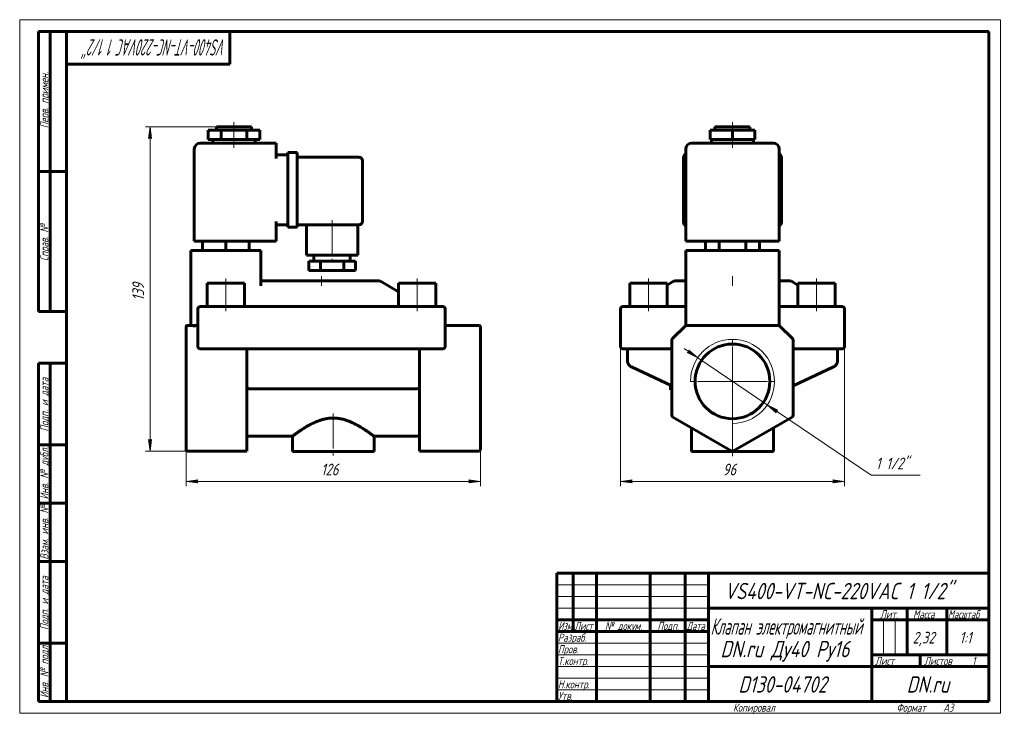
# Model space of a CAD drawing. Header units: millimetres. Extents: x 0 to 422, y 0 to 297.
import ezdxf

# ---------------------------------------------------------------- set-up
doc = ezdxf.new("R2010")
doc.units = ezdxf.units.MM
for name, pattern in [('K5LT_AXLED', [19.5, 15, -1.5, 1.5, -1.5]), ('K5LT_BASIC', [0]), ('K5LT_THIN', [0])]:
    doc.linetypes.add(name, pattern=pattern)
doc.layers.add('Системный слой', color=7, linetype='Continuous')
doc.layers.add('Системный слой (1)', color=7, linetype='Continuous', true_color=0x6c6c6c)
doc.styles.add('KDIMTEXTSTYLE', font='GOST_AU.SHX', dxfattribs={"width": 0.96, "oblique": 15, "height": 5})
doc.styles.add('KTEXTSTYLE', font='GOST_AU.SHX', dxfattribs={"width": 0.96, "height": 5})
doc.dimstyles.new('KDIMSTYLE (1.00)', dxfattribs={"dimtxt": 5, "dimasz": 1, "dimexe": 2, "dimexo": 0, "dimgap": 1, "dimtad": 1, "dimtxsty": 'KDIMTEXTSTYLE', "dimsah": 1, "dimcen": 0, "dimdle": 1, "dimadec": 0, "dimazin": 0, "dimtfac": 0.667, "dimtmove": 0, "dimatfit": 3, "dimfxl": 1, "dimtvp": 1, "dimtolj": 1, "dimtzin": 0, "dimarcsym": 0})

# ---------------------------------------------------------------- blocks, each defined once
blk = doc.blocks.new('U0')
at = {"layer": 'Системный слой (1)', "color": 150, "linetype": 'K5LT_BASIC', "lineweight": 60, "true_color": 0x0080ff}
for p, q in [((330.49, 185), (333.26, 183.4)), ((349.26, 174.16), (349.31, 174.13))]:
    blk.add_line(p, q, dxfattribs=at)
blk = doc.blocks.new('U1')
at = {"layer": 'Системный слой (1)', "color": 150, "linetype": 'K5LT_BASIC', "lineweight": 60, "true_color": 0x0080ff}
for p, q in [((280.03, 185), (277.26, 183.4)), ((261.26, 174.16), (261.21, 174.13))]:
    blk.add_line(p, q, dxfattribs=at)
blk = doc.blocks.new('U2')
at = {"layer": 'Системный слой (1)', "color": 150, "linetype": 'K5LT_BASIC', "lineweight": 60, "true_color": 0x0080ff}
for p, q in [((285.26, 185.13), (280.7, 185.13)), ((329.99, 185.13), (325.26, 185.13))]:
    blk.add_line(p, q, dxfattribs=at)
blk = doc.blocks.new('U3')
at = {"layer": 'Системный слой (1)', "color": 150, "linetype": 'K5LT_BASIC', "lineweight": 60, "true_color": 0x0080ff}
for q in [(325.26, 166.13), (325.55, 165.84)]:
    blk.add_line((325.26, 166.13), q, dxfattribs=at)
blk = doc.blocks.new('U4')
at = {"layer": 'Системный слой (1)', "color": 150, "linetype": 'K5LT_BASIC', "lineweight": 60, "true_color": 0x0080ff}
for p, q in [((285.06, 165.93), (285.02, 165.89)), ((285.11, 165.98), (285.11, 165.98))]:
    blk.add_line(p, q, dxfattribs=at)
blk = doc.blocks.new('D0')
at = {"layer": 'Системный слой (1)'}
for points in [[(257.26, 99.32), (262.26, 99.98), (261.76, 99.32), (262.26, 98.66)], [(353.26, 99.32), (348.26, 99.98), (348.76, 99.32), (348.26, 98.66)]]:
    blk.add_hatch(color=7, dxfattribs=at).paths.add_polyline_path(points)
at = {"layer": 'Системный слой (1)', "color": 7, "linetype": 'K5LT_THIN', "lineweight": 18}
for p, q in [((353.26, 160.95), (353.26, 97.32)), ((257.26, 159.42), (257.26, 97.32)), ((257.26, 99.32), (262.26, 99.98)), ((262.26, 98.66), (257.26, 99.32)), ((262.26, 99.98), (261.76, 99.32)), ((261.76, 99.32), (262.26, 98.66)), ((348.76, 99.32), (348.26, 99.98)), ((348.26, 99.98), (353.26, 99.32)), ((353.26, 99.32), (348.26, 98.66)), ((348.26, 98.66), (348.76, 99.32))]:
    blk.add_line(p, q, dxfattribs=at)
blk.add_wipeout([(301.11, 100.32), (301.11, 107.7), (309.08, 107.7), (309.08, 100.32)]).dxf.layer = 'Системный слой (1)'
blk.add_line((257.26, 99.32), (353.26, 99.32), dxfattribs=at)
at = {"layer": 'Системный слой (1)', "color": 7, "insert": (301.11, 106.91), "char_height": 5, "attachment_point": 1, "style": 'KTEXTSTYLE'}
blk.add_mtext('\\H5.0;\\W1.000;\\Q15;\\Q15;\\W0.965;96', dxfattribs=at)
blk = doc.blocks.new('KDIMARROW_01')
at = {"layer": 'Системный слой'}
blk.add_hatch(color=0, dxfattribs=at).paths.add_polyline_path([(-5, -0.66), (0, 0), (-5, 0.66), (-4.5, 0)])
at = {"layer": 'Системный слой', "color": 0, "linetype": 'K5LT_THIN', "lineweight": 18}
for p, q in [((-4.5, 0), (-5, 0.66)), ((-5, 0.66), (0, 0)), ((0, 0), (-5, -0.66)), ((-5, -0.66), (-4.5, 0))]:
    blk.add_line(p, q, dxfattribs=at)
at = {"layer": 'Системный слой (1)', "color": 0, "linetype": 'K5LT_THIN', "lineweight": 18}
blk.add_line((71.28, 142.13), (70.28, 142.13), dxfattribs=at)
blk = doc.blocks.new('D1')
at = {"layer": 'Системный слой (1)'}
for points in [[(290.36, 152.22), (286.58, 155.57), (286.63, 154.75), (285.85, 154.48)], [(323.89, 129.52), (324.67, 129.78), (320.17, 132.04), (323.94, 128.69)]]:
    blk.add_hatch(color=7, dxfattribs=at).paths.add_polyline_path(points)
at = {"layer": 'Системный слой (1)', "color": 7, "linetype": 'K5LT_THIN', "lineweight": 18}
for p, q in [((290.36, 152.22), (284.56, 156.15)), ((286.63, 154.75), (285.85, 154.48)), ((285.85, 154.48), (290.36, 152.22)), ((290.36, 152.22), (286.58, 155.57)), ((286.58, 155.57), (286.63, 154.75)), ((290.36, 152.22), (320.17, 132.04)), ((320.17, 132.04), (323.94, 128.69)), ((324.67, 129.78), (320.17, 132.04)), ((320.17, 132.04), (325.96, 128.12)), ((323.89, 129.52), (324.67, 129.78)), ((323.94, 128.69), (323.89, 129.52))]:
    blk.add_line(p, q, dxfattribs=at)
blk.add_wipeout([(366.66, 102.91), (366.66, 110.29), (383.02, 110.29), (383.02, 102.91)]).dxf.layer = 'Системный слой (1)'
for p, q in [((320.17, 132.04), (364.66, 101.91)), ((364.66, 101.91), (385.7, 101.91))]:
    blk.add_line(p, q, dxfattribs=at)
at = {"layer": 'Системный слой (1)', "color": 7, "insert": (366.66, 109.5), "char_height": 5, "attachment_point": 1, "style": 'KTEXTSTYLE'}
blk.add_mtext('\\H5.0;\\W1.000;\\Q15;\\Q15;\\W0.965;1 1/2"', dxfattribs=at)
blk = doc.blocks.new('KDIMARROW_02')
at = {"layer": 'Системный слой'}
blk.add_hatch(color=0, dxfattribs=at).paths.add_polyline_path([(4.5, 0), (5, 0.66), (0, 0), (5, -0.66)])
at = {"layer": 'Системный слой', "color": 0, "linetype": 'K5LT_THIN', "lineweight": 18}
for p, q in [((5, 0.66), (0, 0)), ((0, 0), (5, -0.66)), ((0, 0), (7, 0)), ((4.5, 0), (5, 0.66)), ((5, -0.66), (4.5, 0))]:
    blk.add_line(p, q, dxfattribs=at)
at = {"layer": 'Системный слой (1)', "color": 0, "linetype": 'K5LT_THIN', "lineweight": 18}
blk.add_line((71.28, 142.13), (70.28, 142.13), dxfattribs=at)
blk = doc.blocks.new('U5')
at = {"layer": 'Системный слой (1)', "color": 30, "linetype": 'K5LT_AXLED', "lineweight": 18, "true_color": 0xff8000}
for q in [(305.26, 160.13), (287.26, 142.13), (323.26, 142.13), (305.26, 124.13)]:
    blk.add_line((305.26, 142.13), q, dxfattribs=at)
blk = doc.blocks.new('U6')
at = {"layer": 'Системный слой (1)', "color": 150, "linetype": 'K5LT_BASIC', "lineweight": 60, "true_color": 0x0080ff}
for p, q in [((103.43, 185.58), (103.28, 186.11)), ((103.86, 185.21), (103.43, 185.58)), ((104.41, 185.12), (103.86, 185.21))]:
    blk.add_line(p, q, dxfattribs=at)
blk = doc.blocks.new('U7')
at = {"layer": 'Системный слой (1)', "color": 150, "linetype": 'K5LT_BASIC', "lineweight": 60, "true_color": 0x0080ff}
for p, q in [((97.28, 118.63), (116.78, 118.63)), ((151.78, 118.63), (171.28, 118.63))]:
    blk.add_line(p, q, dxfattribs=at)
blk = doc.blocks.new('U8')
at = {"layer": 'Системный слой (1)', "color": 150, "linetype": 'K5LT_BASIC', "lineweight": 60, "true_color": 0x0080ff}
for p, q in [((103.28, 186.11), (103.28, 186.09)), ((103.28, 186.09), (103.28, 186.06)), ((103.28, 186.06), (103.28, 186.03))]:
    blk.add_line(p, q, dxfattribs=at)
blk = doc.blocks.new('D2')
at = {"layer": 'Системный слой (1)'}
for points in [[(71.28, 99.32), (76.28, 99.98), (75.78, 99.32), (76.28, 98.66)], [(192.28, 98.66), (197.28, 99.32), (192.28, 99.98), (192.78, 99.32)]]:
    blk.add_hatch(color=7, dxfattribs=at).paths.add_polyline_path(points)
at = {"layer": 'Системный слой (1)', "color": 7, "linetype": 'K5LT_THIN', "lineweight": 18}
for p, q in [((71.28, 112.85), (71.28, 97.32)), ((197.28, 112.85), (197.28, 97.32)), ((71.28, 99.32), (76.28, 99.98)), ((76.28, 98.66), (71.28, 99.32)), ((76.28, 99.98), (75.78, 99.32)), ((75.78, 99.32), (76.28, 98.66)), ((192.78, 99.32), (192.28, 99.98)), ((192.28, 99.98), (197.28, 99.32)), ((197.28, 99.32), (192.28, 98.66)), ((192.28, 98.66), (192.78, 99.32))]:
    blk.add_line(p, q, dxfattribs=at)
blk.add_wipeout([(129.07, 100.32), (129.07, 107.7), (139.07, 107.7), (139.07, 100.32)]).dxf.layer = 'Системный слой (1)'
blk.add_line((71.28, 99.32), (197.28, 99.32), dxfattribs=at)
at = {"layer": 'Системный слой (1)', "color": 7, "insert": (129.07, 106.91), "char_height": 5, "attachment_point": 1, "style": 'KTEXTSTYLE'}
blk.add_mtext('\\H5.0;\\W1.000;\\Q15;\\Q15;\\W0.965;126', dxfattribs=at)
blk = doc.blocks.new('D3')
at = {"layer": 'Системный слой (1)'}
for points in [[(56.51, 246.13), (55.85, 251.13), (55.19, 246.13), (55.85, 246.63)], [(55.85, 112.29), (56.51, 117.29), (55.85, 116.79), (55.19, 117.29)]]:
    blk.add_hatch(color=7, dxfattribs=at).paths.add_polyline_path(points)
at = {"layer": 'Системный слой (1)', "color": 7, "linetype": 'K5LT_THIN', "lineweight": 18}
for p, q in [((84.28, 251.13), (53.85, 251.13)), ((55.19, 246.13), (55.85, 251.13)), ((55.85, 251.13), (56.51, 246.13)), ((55.85, 246.63), (55.19, 246.13)), ((56.51, 246.13), (55.85, 246.63)), ((55.85, 112.29), (55.19, 117.29)), ((55.19, 117.29), (55.85, 116.79)), ((55.85, 116.79), (56.51, 117.29)), ((56.51, 117.29), (55.85, 112.29)), ((71.78, 112.29), (53.85, 112.29))]:
    blk.add_line(p, q, dxfattribs=at)
blk.add_wipeout([(54.85, 176.7), (47.47, 176.7), (47.47, 186.32), (54.85, 186.32)]).dxf.layer = 'Системный слой (1)'
blk.add_line((55.85, 251.13), (55.85, 112.29), dxfattribs=at)
at = {"layer": 'Системный слой (1)', "color": 7, "insert": (48.26, 176.7), "char_height": 5, "attachment_point": 1, "rotation": 90, "style": 'KTEXTSTYLE'}
blk.add_mtext('\\H5.0;\\W1.000;\\Q15;\\Q15;\\W0.965;139', dxfattribs=at)
blk = doc.blocks.new('U9')
at = {"color": 7, "linetype": 'K5LT_THIN', "lineweight": 18}
for p, q in [((0, 0), (0, 297)), ((0, 297), (420, 297)), ((420, 297), (420, 0)), ((230, 55), (295, 55)), ((230, 50), (295, 50)), ((230, 45), (295, 45)), ((369.96, 25), (369.96, 40)), ((374.98, 25), (374.98, 40)), ((230, 30), (295, 30)), ((230, 25), (295, 25)), ((230, 20), (295, 20)), ((230, 15), (295, 15)), ((230, 10), (295, 10)), ((420, 0), (0, 0))]:
    blk.add_line(p, q, dxfattribs=at)
at = {"color": 150, "linetype": 'K5LT_BASIC', "lineweight": 60, "true_color": 0x0080ff}
for p, q in [((8, 172), (8, 292)), ((20, 292), (8, 292)), ((13, 172), (13, 292)), ((20, 5), (20, 292)), ((20, 292), (415, 292)), ((90, 292), (90, 278)), ((415, 292), (415, 5)), ((90, 278), (20, 278)), ((20, 232), (8, 232)), ((20, 172), (8, 172)), ((8, 5), (8, 150)), ((20, 150), (8, 150)), ((13, 5), (13, 150)), ((20, 115), (8, 115)), ((20, 90), (8, 90)), ((20, 65), (8, 65)), ((230, 60), (415, 60)), ((230, 5), (230, 60)), ((237, 35), (237, 60)), ((247, 5), (247, 60)), ((270, 5), (270, 60)), ((285, 5), (285, 60)), ((295, 5), (295, 60)), ((295, 45), (415, 45)), ((365, 5), (365, 45)), ((380, 25), (380, 45)), ((397, 25), (397, 45)), ((230, 40), (295, 40)), ((365, 40), (380, 40)), ((380, 40), (415, 40)), ((230, 35), (295, 35)), ((20, 30), (8, 30)), ((365, 25), (415, 25)), ((385.57, 20), (385.57, 25)), ((295, 20), (365, 20)), ((365, 20), (415, 20)), ((20, 5), (8, 5)), ((415, 5), (20, 5))]:
    blk.add_line(p, q, dxfattribs=at)
at = {"color": 7, "attachment_point": 1, "style": 'KTEXTSTYLE'}
for s, insert, char_height, rotation in [('\\H5.0;\\W1.000;\\Q15;\\Q15;\\W0.596;\\H7.00;VS400-VT-NC-220VAC 1 1/2"', (88.52, 281.64), 7, 180), ('\\H5.0;\\W1.000;\\Q15;\\Q15;\\W0.965;\\H3.50;Перв. примен.', (8.82, 250.52), 3.5, 90), ('\\H5.0;\\W1.000;\\Q15;\\Q15;\\W0.965;\\H3.50;Справ. №', (8.82, 193.63), 3.5, 90), ('\\H5.0;\\W1.000;\\Q15;\\Q15;\\W0.965;\\H3.50;Подп. и дата', (8.82, 120.66), 3.5, 90), ('\\H5.0;\\W1.000;\\Q15;\\Q15;\\W0.965;\\H3.50;Инв. № дубл.', (8.82, 91.57), 3.5, 90), ('\\H5.0;\\W1.000;\\Q15;\\Q15;\\W0.965;\\H3.50;Взам. инв. №', (8.82, 65.8), 3.5, 90), ('\\H5.0;\\W1.000;\\Q15;\\Q15;\\W0.965;\\H3.50;Подп. и дата', (8.82, 35.66), 3.5, 90), ('\\H5.0;\\W1.000;\\Q15;\\Q15;\\W0.965;\\H3.50;Инв. № подл.', (8.82, 6.57), 3.5, 90)]:
    blk.add_mtext(s, dxfattribs=dict(at, insert=insert, char_height=char_height, rotation=rotation))
for s, insert, char_height in [('\\H5.0;\\W1.000;\\Q15;\\Q15;\\W0.965;\\H7.00;VS400-VT-NC-220VAC 1 1/2"', (301.87, 55.86), 7), ('\\H5.0;\\W1.000;\\Q15;\\Q15;\\W0.965;\\H3.50;Лит.', (368.47, 44.18), 3.5), ('\\H5.0;\\W1.000;\\Q15;\\Q15;\\W0.965;\\H3.50;Масса', (382.58, 44.18), 3.5), ('\\H5.0;\\W1.000;\\Q15;\\Q15;\\W0.930;\\H3.50;Масштаб', (397.52, 44.18), 3.5), ('\\H5.0;\\W1.000;\\Q15;\\Q15;\\W0.784;\\H3.50;Изм.', (230.62, 39.18), 3.5), ('\\H5.0;\\W1.000;\\Q15;\\Q15;\\W0.799;\\H3.50;Лист', (237.61, 39.18), 3.5), ('\\H5.0;\\W1.000;\\Q15;\\Q15;\\W0.965;\\H3.50;№ докум.', (250.63, 39.18), 3.5), ('\\H5.0;\\W1.000;\\Q15;\\Q15;\\W0.965;\\H3.50;Подп.', (273.1, 39.18), 3.5), ('\\H5.0;\\W1.000;\\Q15;\\Q15;\\W0.799;\\H3.50;Дата', (285.61, 39.18), 3.5), ('\\H5.0;\\W1.000;\\Q15;\\Q15;\\W0.672;\\H7.00;Клапан электромагнитный', (295.88, 40.69), 7), ('\\H5.0;\\W1.000;\\Q15;\\Q15;\\W0.965;\\H3.50;Разраб.', (230.5, 34.18), 3.5), ('\\H5.0;\\W1.000;\\Q15;\\Q15;\\W0.965;2,32', (382.43, 34.9), 5), ('\\H5.0;\\W1.000;\\Q15;\\Q15;\\W0.965;{\\c16711680;1:1}', (402.44, 34.9), 5), ('\\H5.0;\\W1.000;\\Q15;\\Q15;\\W0.965;\\H7.00;DN.ru Ду40 Ру16', (300.11, 31.02), 7), ('\\H5.0;\\W1.000;\\Q15;\\Q15;\\W0.965;\\H3.50;Пров.', (230.5, 29.18), 3.5), ('\\H5.0;\\W1.000;\\Q15;\\Q15;\\W0.965;\\H3.50;Т.контр.', (230.5, 24.18), 3.5), ('\\H5.0;\\W1.000;\\Q15;\\Q15;\\W0.965;\\H3.50;Лист', (366.32, 24.18), 3.5), ('\\H5.0;\\W1.000;\\Q15;\\Q15;\\W0.965;\\H3.50;Листов', (387.36, 24.18), 3.5), ('\\H5.0;\\W1.000;\\Q15;\\Q15;\\W0.965;\\H3.50;1', (407.91, 24.18), 3.5), ('\\H5.0;\\W1.000;\\Q15;\\Q15;\\W0.965;\\H3.50;Н.контр.', (230.5, 14.18), 3.5), ('\\H5.0;\\W1.000;\\Q15;\\Q15;\\W0.965;\\H7.00;D130-04702', (307.8, 15.86), 7), ('\\H5.0;\\W1.000;\\Q15;\\Q15;\\W0.965;\\H7.00;DN.ru', (379.84, 15.86), 7), ('\\H5.0;\\W1.000;\\Q15;\\Q15;\\W0.965;\\H3.50;Утв.', (230.5, 9.18), 3.5), ('\\H5.0;\\W1.000;\\Q15;\\Q15;\\W0.965;\\H3.50;Копировал', (305.5, 4.18), 3.5), ('\\H5.0;\\W1.000;\\Q15;\\Q15;\\W0.965;\\H3.50;Формат', (375.5, 4.18), 3.5), ('\\H5.0;\\W1.000;\\Q15;\\Q15;\\W0.965;\\H3.50;A3', (395.5, 4.18), 3.5)]:
    blk.add_mtext(s, dxfattribs=dict(at, insert=insert, char_height=char_height))

msp = doc.modelspace()

# ---------------------------------------------------------------- linework, layer by layer
at = {"layer": 'Системный слой (1)', "color": 30, "linetype": 'K5LT_AXLED', "lineweight": 18, "true_color": 0xff8000}
for p, q in [((91.776, 247.632), (91.776, 253.132)), ((305.26, 247.632), (305.26, 253.132)), ((91.776, 242.132), (91.776, 247.632)), ((305.26, 242.132), (305.26, 247.632)), ((133.776, 211.132), (133.776, 191.632)), ((88.276, 172.132), (88.276, 186.132)), ((129.276, 182.998), (129.276, 187.132)), ((170.276, 172.132), (170.276, 186.132)), ((269.26, 172.132), (269.26, 186.132)), ((305.26, 182.998), (305.26, 187.132)), ((341.26, 172.132), (341.26, 186.132))]:
    msp.add_line(p, q, dxfattribs=at)
at = {"layer": 'Системный слой (1)', "color": 150, "linetype": 'K5LT_BASIC', "lineweight": 60, "true_color": 0x0080ff}
for p, q in [((80.776, 245.632), (80.776, 249.632)), ((80.776, 249.632), (86.276, 249.632)), ((84.276, 251.132), (99.276, 251.132)), ((84.276, 249.632), (84.276, 251.132)), ((86.276, 249.632), (97.276, 249.632)), ((86.276, 245.632), (86.276, 249.632)), ((97.276, 245.632), (97.276, 249.632)), ((97.276, 249.632), (102.776, 249.632)), ((99.276, 249.632), (99.276, 251.132)), ((102.776, 245.632), (102.776, 249.632)), ((295.734, 245.632), (295.734, 249.632)), ((295.734, 249.632), (305.26, 249.632)), ((297.76, 251.132), (312.76, 251.132)), ((297.76, 249.632), (297.76, 251.132)), ((305.26, 249.632), (314.787, 249.632)), ((305.26, 245.632), (305.26, 249.632)), ((312.76, 249.632), (312.76, 251.132)), ((314.787, 245.632), (314.787, 249.632)), ((80.776, 245.632), (86.276, 245.632)), ((82.776, 244.132), (82.776, 245.632)), ((86.276, 245.632), (97.276, 245.632)), ((97.276, 245.632), (102.776, 245.632)), ((100.776, 244.132), (100.776, 245.632)), ((295.734, 245.632), (305.26, 245.632)), ((296.26, 244.132), (296.26, 245.632)), ((305.26, 245.632), (314.787, 245.632)), ((314.26, 244.132), (314.26, 245.632)), ((74.776, 202.132), (74.776, 241.632)), ((109.776, 244.132), (77.276, 244.132)), ((109.776, 244.132), (109.776, 241.632)), ((109.776, 237.632), (109.776, 241.632)), ((285.26, 202.132), (285.26, 241.632)), ((322.76, 244.132), (287.76, 244.132)), ((325.26, 202.132), (325.26, 241.632)), ((109.776, 239.132), (114.776, 239.132)), ((114.776, 240.132), (118.776, 240.132)), ((114.776, 237.632), (114.776, 240.132)), ((114.776, 237.632), (114.776, 210.632)), ((118.776, 240.132), (118.776, 237.632)), ((118.776, 238.132), (145.276, 238.132)), ((118.776, 237.632), (118.776, 210.632)), ((146.776, 236.632), (146.776, 210.632)), ((284.26, 210.632), (284.26, 237.632)), ((326.26, 237.632), (326.26, 210.632)), ((109.776, 202.132), (109.776, 210.632)), ((109.776, 209.132), (114.776, 209.132)), ((114.776, 208.132), (114.776, 210.632)), ((114.776, 208.132), (118.776, 208.132)), ((118.776, 210.632), (118.776, 208.132)), ((118.776, 209.132), (145.276, 209.132)), ((122.776, 209.132), (122.776, 196.132)), ((144.776, 209.132), (144.776, 196.132)), ((77.276, 202.132), (74.776, 202.132)), ((77.276, 202.132), (109.776, 202.132)), ((78.276, 202.132), (78.276, 198.132)), ((88.276, 202.132), (88.276, 198.132)), ((98.276, 202.132), (98.276, 198.132)), ((287.76, 202.132), (285.26, 202.132)), ((287.76, 202.132), (322.76, 202.132)), ((293.713, 202.132), (293.713, 198.132)), ((299.487, 202.132), (299.487, 198.132)), ((311.034, 202.132), (311.034, 198.132)), ((316.807, 202.132), (316.807, 198.132)), ((325.26, 202.132), (322.76, 202.132)), ((73.276, 198.132), (73.276, 166.132)), ((73.276, 198.132), (75.776, 198.132)), ((100.776, 198.132), (75.776, 198.132)), ((100.776, 198.132), (103.276, 198.132)), ((103.276, 198.132), (103.276, 183.102)), ((144.776, 196.132), (122.776, 196.132)), ((126.026, 196.132), (126.026, 193.632)), ((141.526, 196.132), (141.526, 193.632)), ((285.26, 198.132), (285.26, 166.132)), ((285.26, 198.132), (287.76, 198.132)), ((322.76, 198.132), (287.76, 198.132)), ((322.76, 198.132), (325.26, 198.132)), ((325.26, 198.132), (325.26, 166.132)), ((123.776, 193.632), (123.776, 189.632)), ((128.776, 193.632), (123.776, 193.632)), ((138.776, 193.632), (128.776, 193.632)), ((128.776, 193.632), (128.776, 189.632)), ((138.776, 193.632), (138.776, 189.632)), ((143.776, 193.632), (138.776, 193.632)), ((143.776, 193.632), (143.776, 189.632)), ((128.776, 189.632), (123.776, 189.632)), ((138.776, 189.632), (128.776, 189.632)), ((143.776, 189.632), (138.776, 189.632)), ((80.276, 184.132), (96.276, 184.132)), ((80.276, 174.132), (80.276, 184.132)), ((96.276, 174.132), (96.276, 184.132)), ((154.008, 185.132), (104.544, 185.132)), ((154.508, 184.998), (162.276, 180.513)), ((162.276, 174.132), (162.276, 184.132)), ((162.276, 184.132), (178.276, 184.132)), ((178.276, 174.132), (178.276, 184.132)), ((261.26, 184.132), (277.26, 184.132)), ((261.26, 174.132), (261.26, 184.132)), ((277.26, 174.132), (277.26, 184.132)), ((280.705, 185.132), (280.528, 185.132)), ((333.26, 184.132), (349.26, 184.132)), ((333.26, 174.132), (333.26, 184.132)), ((349.26, 174.132), (349.26, 184.132)), ((285.258, 180.251), (285.26, 180.259)), ((76.276, 173.132), (76.276, 157.132)), ((77.276, 174.132), (79.276, 174.132)), ((179.276, 174.132), (79.276, 174.132)), ((179.276, 174.132), (181.276, 174.132)), ((182.276, 157.132), (182.276, 173.132)), ((257.26, 173.132), (257.26, 157.132)), ((258.26, 174.132), (260.26, 174.132)), ((260.26, 174.132), (285.26, 174.132)), ((325.26, 174.132), (350.26, 174.132)), ((350.26, 174.132), (352.26, 174.132)), ((353.26, 173.132), (353.26, 157.132)), ((71.276, 165.485), (71.276, 165.632)), ((71.276, 160.071), (71.276, 165.485)), ((74.398, 166.132), (71.776, 166.132)), ((75.776, 166.132), (74.398, 166.132)), ((75.776, 166.132), (76.276, 166.132)), ((182.276, 166.132), (196.776, 166.132)), ((197.276, 165.632), (197.276, 165.485)), ((197.276, 160.071), (197.276, 165.485)), ((284.968, 165.839), (279.553, 160.425)), ((285.26, 166.132), (284.968, 165.839)), ((285.26, 166.132), (285.675, 166.132)), ((324.846, 166.132), (285.675, 166.132)), ((325.26, 166.132), (324.846, 166.132)), ((325.405, 165.988), (325.346, 166.046)), ((330.968, 160.425), (325.553, 165.839)), ((71.276, 159.718), (71.276, 160.071)), ((71.276, 127.72), (71.276, 159.718)), ((79.276, 156.132), (77.276, 156.132)), ((79.276, 156.132), (179.276, 156.132)), ((97.276, 127.72), (97.276, 156.132)), ((171.276, 127.72), (171.276, 156.132)), ((181.276, 156.132), (179.276, 156.132)), ((197.276, 160.071), (197.276, 159.718)), ((197.276, 127.72), (197.276, 159.718)), ((260.26, 156.132), (258.26, 156.132)), ((260.26, 156.132), (260.26, 151.027)), ((260.26, 156.132), (279.26, 156.132)), ((279.26, 159.718), (279.26, 127.72)), ((331.26, 127.72), (331.26, 159.718)), ((331.26, 156.132), (350.26, 156.132)), ((352.26, 156.132), (350.26, 156.132)), ((350.26, 156.132), (350.26, 151.027)), ((261.993, 148.308), (261.988, 148.31)), ((279.26, 140.256), (261.993, 148.308)), ((348.528, 148.308), (331.26, 140.256)), ((348.528, 148.308), (348.533, 148.31)), ((278.76, 140.452), (278.76, 140.489)), ((278.76, 138.452), (278.76, 140.452)), ((278.839, 140.452), (278.76, 140.452)), ((98.512, 138.992), (170.04, 138.992)), ((279.26, 138.452), (278.76, 138.452)), ((71.276, 127.287), (71.276, 127.72)), ((71.276, 112.853), (71.276, 127.287)), ((97.276, 127.72), (97.276, 126.854)), ((97.276, 112.42), (97.276, 126.854)), ((171.276, 126.854), (171.276, 127.72)), ((171.276, 112.42), (171.276, 126.854)), ((197.276, 127.72), (197.276, 127.287)), ((197.276, 112.853), (197.276, 127.287)), ((279.76, 126.854), (304.76, 112.42)), ((305.76, 112.42), (330.76, 126.854)), ((116.776, 118.632), (116.776, 112.132)), ((151.776, 118.632), (151.776, 112.132)), ((287.76, 122.235), (287.76, 112.132)), ((322.76, 122.235), (322.76, 112.132)), ((71.276, 112.786), (71.276, 112.853)), ((71.776, 112.286), (97.276, 112.286)), ((97.276, 112.42), (97.276, 112.286)), ((151.776, 112.132), (116.776, 112.132)), ((171.276, 112.286), (171.276, 112.42)), ((171.276, 112.286), (196.776, 112.286)), ((197.276, 112.853), (197.276, 112.786)), ((322.76, 112.132), (287.76, 112.132))]:
    msp.add_line(p, q, dxfattribs=at)
msp.add_circle((305.26, 142.132), 16, dxfattribs=at)
for centre, radius, start, end in [((77.276, 241.632), 2.5, 90, 180), ((287.76, 241.632), 2.5, 90, 180), ((322.76, 241.632), 2.5, 0, 90), ((145.276, 236.632), 1.5, 0, 90), ((286.76, 237.632), 2.5, 126.8699, 180), ((323.76, 237.632), 2.5, 0, 53.1301), ((145.276, 210.632), 1.5, 270, 0), ((286.76, 210.632), 2.5, 180, 233.1301), ((323.76, 210.632), 2.5, 306.8699, 0), ((104.544, 184.132), 1, 90, 97.69672), ((154.008, 184.132), 1, 60, 90), ((280.528, 184.132), 1, 90, 120), ((329.993, 184.132), 1, 60, 90), ((77.276, 173.132), 1, 90, 180), ((181.276, 173.132), 1, 0, 90), ((258.26, 173.132), 1, 90, 180), ((352.26, 173.132), 1, 0, 90), ((71.776, 165.632), 0.5, 90, 180), ((196.776, 165.632), 0.5, 0, 90), ((285.675, 165.132), 1, 90, 135), ((324.846, 165.132), 1, 45, 90), ((280.26, 159.718), 1, 135, 180), ((330.26, 159.718), 1, 0, 45), ((77.276, 157.132), 1, 180, 270), ((181.276, 157.132), 1, 270, 0), ((258.26, 157.132), 1, 180, 270), ((352.26, 157.132), 1, 270, 0), ((280.26, 127.72), 1, 180, 240), ((330.26, 127.72), 1, 300, 0), ((71.776, 112.786), 0.5, 180, 270), ((196.776, 112.786), 0.5, 270, 0), ((305.26, 113.286), 1, 240, 300)]:
    msp.add_arc(centre, radius, start, end, dxfattribs=at)
at = {"layer": 'Системный слой (1)', "color": 7, "linetype": 'K5LT_THIN', "lineweight": 18}
msp.add_arc((305.26, 142.132), 18, 270, 180, dxfattribs=at)
at = {"layer": 'Системный слой (1)', "color": 150, "linetype": 'K5LT_BASIC', "lineweight": 60, "true_color": 0x0080ff}
for centre, start_param, end_param in [((284.26, 180.281), 6.2827836, 6.2831853), ((326.26, 180.281), 3.1415927, 3.1419999)]:
    msp.add_ellipse(centre, major_axis=(1, 0), ratio=0.906831, start_param=start_param, end_param=end_param, dxfattribs=at)
for points, knots in [([(285.258, 180.251), (285.258, 180.252), (285.259, 180.253), (285.259, 180.255), (285.259, 180.257), (285.259, 180.26), (285.26, 180.262), (285.26, 180.266), (285.26, 180.269), (285.26, 180.275), (285.26, 180.278), (285.26, 180.281)], [0, 0, 0, 0, 0.4, 0.4, 0.8, 0.8, 1.2, 1.2, 1.6, 1.6, 2, 2, 2, 2]), ([(325.263, 180.251), (325.262, 180.252), (325.262, 180.252), (325.262, 180.254), (325.262, 180.256), (325.262, 180.259), (325.261, 180.261), (325.261, 180.266), (325.261, 180.268), (325.261, 180.274), (325.26, 180.278), (325.26, 180.281)], [0, 0, 0, 0, 0.4, 0.4, 0.8, 0.8, 1.2, 1.2, 1.6, 1.6, 2, 2, 2, 2]), ([(75.776, 166.132), (75.708, 166.132), (75.575, 166.036), (75.371, 165.982), (75.172, 165.926), (74.975, 165.887), (74.779, 165.859), (74.588, 165.843), (74.461, 165.839), (74.398, 165.839)], [0, 0, 0, 0, 0.1940726, 0.3623054, 0.5074538, 0.6457869, 0.7773047, 0.8921854, 1, 1, 1, 1]), ([(261.993, 148.308), (261.991, 148.309), (261.989, 148.31), (261.977, 148.315), (261.967, 148.32), (261.944, 148.331), (261.93, 148.338), (261.89, 148.358), (261.863, 148.372), (261.784, 148.415), (261.732, 148.445), (261.579, 148.539), (261.481, 148.609), (261.282, 148.768), (261.182, 148.859), (260.994, 149.056), (260.907, 149.162), (260.747, 149.384), (260.674, 149.501), (260.545, 149.743), (260.489, 149.869), (260.396, 150.126), (260.358, 150.258), (260.3, 150.523), (260.28, 150.657), (260.264, 150.866), (260.261, 150.942), (260.26, 151.021), (260.26, 151.024), (260.26, 151.027)], [0.0090535, 0.0090535, 0.0090535, 0.0090535, 0.0452674, 0.0452674, 0.2376366, 0.2376366, 0.5024337, 0.5024337, 1.0320278, 1.0320278, 2.0912161, 2.0912161, 4.2005391, 4.2005391, 6.5835834, 6.5835834, 8.9914359, 8.9914359, 11.4111822, 11.4111822, 13.8294964, 13.8294964, 16.2329227, 16.2329227, 18.609503, 18.609503, 19.9434946, 19.9434946, 19.9995332, 19.9995332, 19.9995332, 19.9995332]), ([(348.528, 148.308), (348.53, 148.309), (348.532, 148.31), (348.544, 148.315), (348.554, 148.32), (348.577, 148.331), (348.59, 148.338), (348.631, 148.358), (348.657, 148.372), (348.737, 148.415), (348.789, 148.445), (348.942, 148.539), (349.04, 148.609), (349.239, 148.768), (349.339, 148.859), (349.527, 149.056), (349.614, 149.162), (349.774, 149.384), (349.847, 149.501), (349.976, 149.743), (350.032, 149.869), (350.125, 150.126), (350.163, 150.258), (350.221, 150.523), (350.241, 150.657), (350.257, 150.866), (350.26, 150.942), (350.26, 151.021), (350.26, 151.024), (350.26, 151.027)], [0.0090535, 0.0090535, 0.0090535, 0.0090535, 0.0452674, 0.0452674, 0.2376366, 0.2376366, 0.5024337, 0.5024337, 1.0320278, 1.0320278, 2.0912161, 2.0912161, 4.2005391, 4.2005391, 6.5835834, 6.5835834, 8.9914359, 8.9914359, 11.4111822, 11.4111822, 13.8294964, 13.8294964, 16.2329227, 16.2329227, 18.609503, 18.609503, 19.9434946, 19.9434946, 19.9995332, 19.9995332, 19.9995332, 19.9995332]), ([(98.512, 138.992), (98.485, 138.992), (98.43, 138.992), (98.347, 138.996), (98.265, 139.001), (98.183, 139.008), (98.101, 139.018), (98.02, 139.03), (97.939, 139.044), (97.859, 139.06), (97.781, 139.078), (97.704, 139.099), (97.629, 139.121), (97.555, 139.146), (97.483, 139.172), (97.412, 139.2), (97.343, 139.23), (97.298, 139.251), (97.276, 139.262)], [0, 0, 0, 0, 0.0635051, 0.1273987, 0.1916754, 0.2563489, 0.3212871, 0.3861226, 0.4507689, 0.5149045, 0.5787617, 0.6416584, 0.7038202, 0.7647723, 0.8250812, 0.8841984, 0.9425438, 1, 1, 1, 1]), ([(170.04, 138.992), (170.067, 138.992), (170.122, 138.992), (170.205, 138.996), (170.287, 139.001), (170.369, 139.008), (170.451, 139.018), (170.532, 139.03), (170.613, 139.044), (170.693, 139.06), (170.771, 139.078), (170.848, 139.099), (170.923, 139.121), (170.997, 139.146), (171.069, 139.172), (171.14, 139.2), (171.209, 139.23), (171.254, 139.251), (171.276, 139.262)], [0, 0, 0, 0, 0.0635051, 0.1273987, 0.1916754, 0.2563489, 0.3212871, 0.3861226, 0.4507689, 0.5149045, 0.5787617, 0.6416584, 0.7038202, 0.7647723, 0.8250812, 0.8841984, 0.9425438, 1, 1, 1, 1]), ([(151.776, 118.632), (151.776, 118.632), (151.738, 118.66), (151.593, 118.768), (151.402, 118.909), (151.173, 119.078), (150.891, 119.284), (150.584, 119.506), (150.265, 119.735), (149.943, 119.963), (149.588, 120.213), (149.197, 120.485), (148.77, 120.777), (148.249, 121.128), (147.626, 121.538), (146.892, 122.006), (146.184, 122.441), (145.522, 122.834), (144.866, 123.21), (144.141, 123.607), (143.344, 124.019), (142.601, 124.379), (141.922, 124.686), (141.317, 124.942), (140.717, 125.179), (140.059, 125.419), (139.329, 125.659), (138.516, 125.891), (137.743, 126.074), (137.018, 126.214), (136.347, 126.316), (135.67, 126.39), (134.997, 126.436), (134.532, 126.447), (134.095, 126.448), (133.669, 126.44), (133.054, 126.404), (132.37, 126.337), (131.629, 126.232), (130.834, 126.08), (130.111, 125.908), (129.458, 125.727), (128.8, 125.523), (128.076, 125.272), (127.289, 124.967), (126.486, 124.625), (125.671, 124.247), (124.848, 123.836), (124.108, 123.443), (123.454, 123.078), (122.827, 122.716), (122.171, 122.322), (121.494, 121.901), (120.849, 121.487), (120.24, 121.085), (119.668, 120.699), (119.138, 120.335), (118.651, 119.994), (118.21, 119.68), (117.85, 119.421), (117.561, 119.21), (117.307, 119.024), (117.08, 118.858), (116.904, 118.727), (116.802, 118.651), (116.777, 118.632), (116.776, 118.632), (116.776, 118.632)], [0, 0, 0, 0, 0.01276234, 0.02340085, 0.03191441, 0.04049573, 0.04914421, 0.05786168, 0.06456299, 0.07137586, 0.07838019, 0.08546495, 0.09278394, 0.10025692, 0.1105814, 0.12090453, 0.13122397, 0.13869015, 0.14600172, 0.15517845, 0.16415014, 0.17291572, 0.17930182, 0.18553709, 0.19149235, 0.19731823, 0.20484649, 0.21243383, 0.22007753, 0.22599203, 0.23195045, 0.23790076, 0.24380073, 0.24953727, 0.24999777, 0.25516403, 0.26062623, 0.26603092, 0.27312826, 0.28025237, 0.28740455, 0.2929061, 0.2984807, 0.30607742, 0.31390897, 0.32197308, 0.33077535, 0.33983607, 0.3491539, 0.35619902, 0.36316629, 0.37227572, 0.38139214, 0.39051502, 0.39976992, 0.40902704, 0.41828514, 0.42758558, 0.43699025, 0.44649638, 0.45378628, 0.4611455, 0.47106026, 0.48081764, 0.49041819, 0.49936276, 0.49999343, 0.49999343, 0.49999343, 0.49999343])]:
    msp.add_open_spline(points, degree=3, knots=knots, dxfattribs=at)

# ---------------------------------------------------------------- block references
at = {"layer": 'Системный слой (1)'}
for name in ['U6', 'U8', 'U1', 'U2', 'U0', 'U4', 'U3', 'U7']:
    msp.add_blockref(name, (0, 0), dxfattribs=at)

# ---------------------------------------------------------------- next in the draw order: dimensions: what is measured, and where the dimension line sits
at = {"layer": 'Системный слой (1)', "color": 7}
for base, p1, p2, text, picture, middle in [((257.26, 99.323), (353.26, 160.949), (257.26, 159.422), '\\H5.0;\\W0.965;\\Q15;\\H5.0;\\W0.965;\\Q15;\\Q15;96', 'D0', (305.26, 99.323)), ((71.276, 99.323), (197.276, 112.853), (71.276, 112.853), '\\H5.0;\\W0.965;\\Q15;\\H5.0;\\W0.965;\\Q15;\\Q15;126', 'D2', (134.276, 99.323))]:
    dim = msp.add_linear_dim(base=base, p1=p1, p2=p2, text=text, dimstyle='KDIMSTYLE (1.00)', override={"dimexo": 0, "dimblk1": 'KDIMARROW_01', "dimblk2": 'KDIMARROW_01', "dimse1": 0, "dimse2": 0, "dimclrt": 7, "dimtolj": 1}, dxfattribs=at)
    dim.commit()
    dim.dimension.update_dxf_attribs({"geometry": picture, "text_midpoint": middle, "dimtype": 160})

# ---------------------------------------------------------------- next in the draw order: linework, layer by layer
at = {"layer": 'Системный слой (1)', "color": 30, "linetype": 'K5LT_AXLED', "lineweight": 18, "true_color": 0xff8000}
msp.add_line((134.276, 128.447), (134.276, 110.132), dxfattribs=at)

# ---------------------------------------------------------------- next in the draw order: dimensions: what is measured, and where the dimension line sits
at = {"layer": 'Системный слой (1)', "color": 7}
dim = msp.add_linear_dim(base=(55.85, 251.132), p1=(71.776, 112.286), p2=(84.276, 251.132), angle=90, text='\\H5.0;\\W0.965;\\Q15;\\H5.0;\\W0.965;\\Q15;\\Q15;139', dimstyle='KDIMSTYLE (1.00)', override={"dimexo": 0, "dimblk1": 'KDIMARROW_01', "dimblk2": 'KDIMARROW_01', "dimse1": 0, "dimse2": 0, "dimclrt": 7, "dimtolj": 1}, dxfattribs=at)
dim.commit()
dim.dimension.update_dxf_attribs({"geometry": 'D3', "text_midpoint": (55.85, 181.709), "dimtype": 160})
dim = msp.add_diameter_dim_2p(p1=(290.356, 152.224), p2=(320.165, 132.04), text='\\H5.0;\\W0.965;\\Q15;\\H5.0;\\W0.965;\\Q15;\\Q15;1 1/2"', dimstyle='KDIMSTYLE (1.00)', override={"dimtih": 1, "dimtoh": 1, "dimblk1": 'KDIMARROW_02', "dimblk2": 'KDIMARROW_02', "dimclrt": 7, "dimtmove": 1, "dimatfit": 2, "dimtolj": 1}, dxfattribs=at)
dim.commit()
dim.dimension.update_dxf_attribs({"geometry": 'D1', "text_midpoint": (366.663, 101.911), "dimtype": 163})

# ---------------------------------------------------------------- next in the draw order: linework, layer by layer
at = {"layer": 'Системный слой (1)', "color": 30, "linetype": 'K5LT_AXLED', "lineweight": 18, "true_color": 0xff8000}
msp.add_line((305.26, 110.132), (305.26, 128.447), dxfattribs=at)

# ---------------------------------------------------------------- next in the draw order: block references
msp.add_blockref('U9', (0, 0))
at = {"layer": 'Системный слой (1)'}
msp.add_blockref('U5', (0, 0), dxfattribs=at)

doc.saveas('drawing.dxf')
